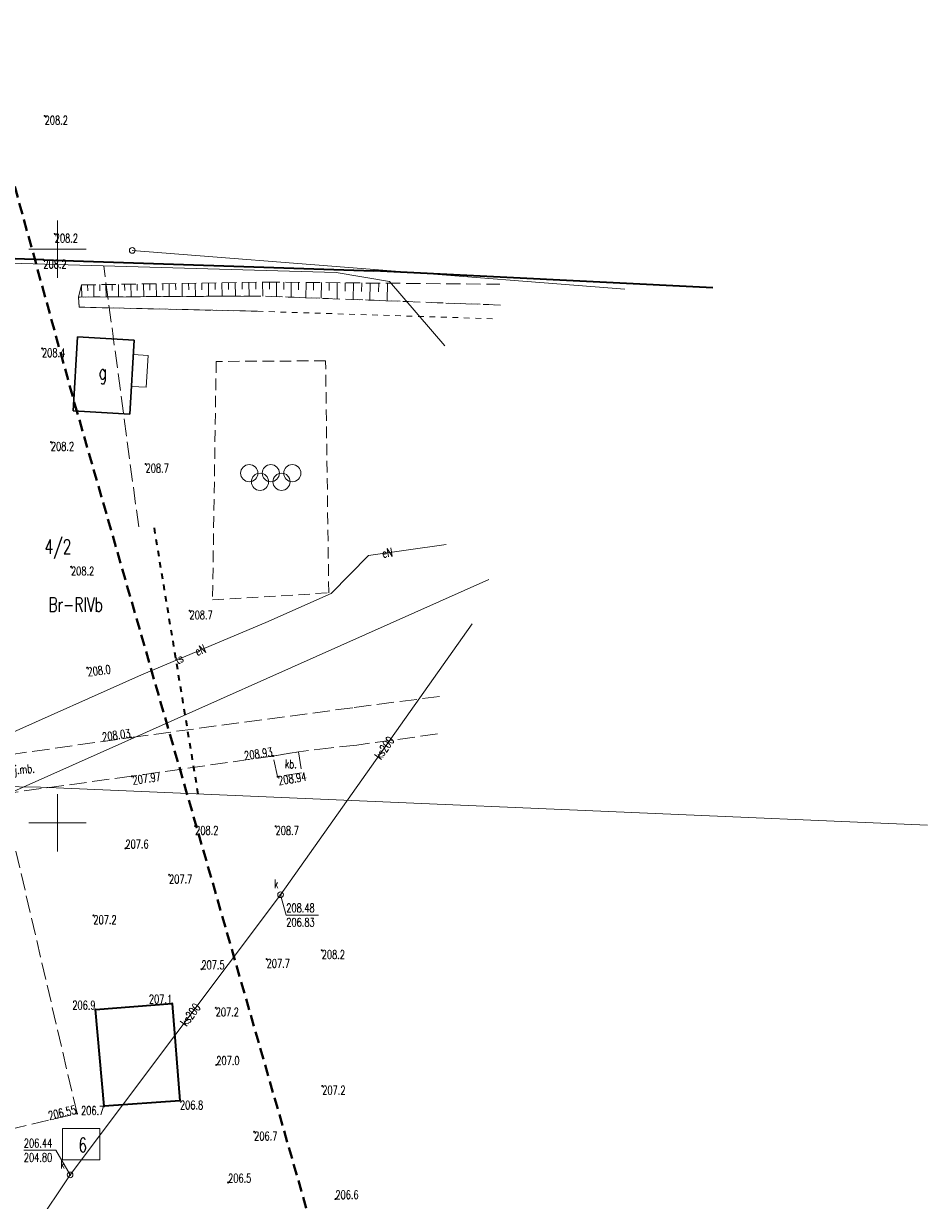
# Model space of a CAD drawing. Header units: metres. Extents: x 7496982 to 7497528, y 5603168 to 5605598.
# Tile 10 of 74: x 7497447 to 7497526, y 5603317 to 5603420. Entities that reach past the tile are written whole.
import ezdxf
from ezdxf.enums import TextEntityAlignment as Align

# ---------------------------------------------------------------- set-up
doc = ezdxf.new("R2010")
doc.units = ezdxf.units.M
doc.header["$MEASUREMENT"] = 0
for name, pattern in [('1', [0]), ('1_SUEP_A', [0]), ('1_SUKP', [0]), ('1_SUTP_A', [0]), ('1_SUTP_B', [0]), ('1_SUWP', [0]), ('2', [1.5, 1, -0.5]), ('2_1', [0]), ('2_OTKJ', [2, 1.5, -0.5]), ('2_OTKU', [2, 1.5, -0.5]), ('2_OTOO', [0]), ('2_OTRK', [1.75, 1.25, -0.5]), ('2_OTRKG', [1.75, 1.25, -0.5]), ('2_OTSP', [1.5, 1, -0.5]), ('2_OTWM', [1, 0.5, -0.5]), ('2_OTWM_A', [2, 1, -1]), ('4', [2.5, 1.5, -1]), ('BUD', [0]), ('GDE', [0]), ('GUK', [2, 1.5, -0.5]), ('GUZ', [1, 0.5, -0.5]), ('KOR', [0])]:
    doc.linetypes.add(name, pattern=pattern)
doc.layers.get('0').update_dxf_attribs({"color": 250, "linetype": 'CONTINUOUS', "lineweight": 100})
for name, color, linetype, lineweight in [('2_granice działek', 6, 'CONTINUOUS', 20), ('_MAPA_L_0', 7, '1', 18), ('EBTPO_L_2', 154, '1', 18), ('EBUOA_T_1', 14, 'CONTINUOUS', 25), ('EBUPP_L_1', 250, 'BUD', 30), ('EDZPD_L_0', 3, 'GDE', 18), ('EDZTD_T_0', 3, 'CONTINUOUS', 18), ('EKLPK_L_0', 90, 'GUK', 18), ('EKLTK_T_0', 90, 'CONTINUOUS', 25), ('EUZPU_L_0', 90, '4', 18), ('EUZPU_L_3', 7, 'KOR', 18), ('EUZPU_L_7', 7, 'KOR', 18), ('OTK_E_T_0', 7, 'CONTINUOUS', 0), ('OTK_E_T_3', 7, 'CONTINUOUS', 0), ('OTK_L_0', 7, '2_OTKJ', 18), ('OTK_L_4', 7, '2_OTKU', 18), ('OTO_L_0', 7, '2_OTOO', 35), ('OTR_L_1', 7, '2_OTRK', 18), ('OTR_T_0', 7, 'CONTINUOUS', 18), ('OTR_T_1', 7, 'CONTINUOUS', 18), ('OTS_L_1', 7, '2_OTSP', 18), ('OTW_L_3', 7, '2_OTWM_A', 18), ('SUEP_E_T_0', 1, 'CONTINUOUS', 0), ('SUEP_L_0', 1, '1_SUEP_A', 18), ('SUK_E_T_4', 34, 'CONTINUOUS', 0), ('SUK_T_3', 34, 'CONTINUOUS', 18), ('SUKP_E_T_0', 34, 'CONTINUOUS', 0), ('SUKP_L_0', 34, '1_SUKP', 18), ('SUKR_T_0', 34, 'CONTINUOUS', 18), ('SUP_T_2', 7, 'CONTINUOUS', 18), ('SUTP_E_T_0', 30, 'CONTINUOUS', 0), ('SUTP_L_0', 30, '1_SUTP_A', 18), ('SUWP_L_0', 5, '1_SUWP', 18), ('ZAKRES_L_0', 1, '2', 40), ('ZAKRES_L_0_a', 1, '2', 40)]:
    doc.layers.add(name, color=color, linetype=linetype, lineweight=lineweight)
doc.styles.get("Standard").update_dxf_attribs({"font": 'Simplex.SHX', "width": 0.75})

# ---------------------------------------------------------------- blocks, each defined once
blk = doc.blocks.new('2_OTSP')
at = {"linetype": 'Continuous'}
for centre in [(-1.875, 0.4845), (0, 0.4845), (1.875, 0.4845), (-0.9375, -0.2655), (0.9375, -0.2655)]:
    blk.add_circle(centre, 0.75, dxfattribs=at)
blk = doc.blocks.new('1_SUKS')
at = {"linetype": 'Continuous'}
blk.add_circle((0, 0), 0.25, dxfattribs=at)
blk = doc.blocks.new('1_SUPP')
at = {"linetype": 'Continuous'}
blk.add_circle((0, 0), 0.25, dxfattribs=at)
blk = doc.blocks.new('1_SUPS')
at = {"linetype": 'Continuous'}
blk.add_circle((0, 0), 0.0625, dxfattribs=at)
blk = doc.blocks.new('2_OTRS')
at = {"linetype": 'Continuous'}
blk.add_circle((0, 0), 0.045, dxfattribs=at)
blk = doc.blocks.new('2_OTRN')
at = {"linetype": 'Continuous'}
blk.add_circle((0, 0), 0.045, dxfattribs=at)

msp = doc.modelspace()

# ---------------------------------------------------------------- linework, layer by layer
at = {"layer": '2_granice działek'}
msp.add_lwpolyline([(7497450.41239, 5603323.33794), (7497453.68546, 5603323.33794), (7497453.68546, 5603320.61213), (7497450.41239, 5603320.61213)], close=True, dxfattribs=at)
at = {"layer": '_MAPA_L_0', "linetype": '1'}
for p, q in [((7497450, 5603397.5), (7497450, 5603402.5)), ((7497447.5, 5603400), (7497452.5, 5603400)), ((7497450, 5603347.5), (7497450, 5603352.5)), ((7497447.5, 5603350), (7497452.5, 5603350))]:
    msp.add_line(p, q, dxfattribs=at)
at = {"layer": 'EBTPO_L_2', "linetype": '1'}
for p, q in [((7497456.59244, 5603390.81112), (7497457.88647, 5603390.73708)), ((7497457.88647, 5603390.73708), (7497457.728, 5603387.967)), ((7497456.43396, 5603388.04103), (7497457.728, 5603387.967))]:
    msp.add_line(p, q, dxfattribs=at)
at = {"layer": 'EBUPP_L_1', "linetype": 'BUD'}
for p, q in [((7497451.348, 5603385.904), (7497451.717, 5603392.354)), ((7497451.717, 5603392.354), (7497456.66451, 5603392.07096)), ((7497456.66451, 5603392.07096), (7497456.29551, 5603385.62096)), ((7497456.29551, 5603385.62096), (7497451.348, 5603385.904))]:
    msp.add_line(p, q, dxfattribs=at)
at = {"layer": 'EDZPD_L_0', "linetype": '1'}
msp.add_line((7497416.36, 5603353.61), (7497448.51, 5603353.1), dxfattribs=at)
at = {"layer": 'EDZPD_L_0', "linetype": 'GDE'}
msp.add_line((7497525.82, 5603349.79), (7497448.51, 5603353.1), dxfattribs=at)
at = {"layer": 'EKLPK_L_0', "linetype": 'GUK'}
msp.add_line((7497457.06391, 5603375.78694), (7497454.01377, 5603398.53837), dxfattribs=at)
at = {"layer": 'EUZPU_L_0', "linetype": 'GUZ', "lineweight": 35}
msp.add_line((7497458.40132, 5603375.71306), (7497462.2295, 5603352.51415), dxfattribs=at)
at = {"layer": 'EUZPU_L_3', "linetype": '1'}
for p, q in [((7497467.72, 5603395.92), (7497451.83, 5603395.83)), ((7497451.87, 5603394.95), (7497467.42, 5603394.59))]:
    msp.add_line(p, q, dxfattribs=at)
at = {"layer": 'EUZPU_L_7', "linetype": '1'}
msp.add_line((7497451.87, 5603394.95), (7497451.83, 5603395.83), dxfattribs=at)
at = {"layer": 'OTK_L_0', "linetype": '2_OTKJ'}
for p, q in [((7497456.39, 5603357.44), (7497475.847, 5603360.05)), ((7497475.847, 5603360.05), (7497483.32, 5603361.022)), ((7497437.891, 5603354.808), (7497456.39, 5603357.44)), ((7497483.122, 5603357.74), (7497476.065, 5603356.772)), ((7497471.009, 5603356.182), (7497468.77, 5603355.818)), ((7497473.849, 5603356.541), (7497471.009, 5603356.182)), ((7497476.065, 5603356.772), (7497473.849, 5603356.541)), ((7497468.77, 5603355.818), (7497456.48, 5603354.06)), ((7497456.48, 5603354.06), (7497439.24, 5603351.701))]:
    msp.add_line(p, q, dxfattribs=at)
at = {"layer": 'OTK_L_4', "linetype": '2_OTKU'}
for p, q in [((7497468.77, 5603355.818), (7497471.009, 5603356.182)), ((7497471.009, 5603356.182), (7497471.268, 5603354.354)), ((7497469.171, 5603354.021), (7497468.77, 5603355.818)), ((7497471.268, 5603354.354), (7497469.171, 5603354.021)), ((7497451.69, 5603324.649), (7497445.882, 5603349.595)), ((7497428.292, 5603319.106), (7497451.69, 5603324.649))]:
    msp.add_line(p, q, dxfattribs=at)
at = {"layer": 'OTO_L_0', "linetype": '2_OTOO'}
for p, q in [((7497448.76, 5603399.077), (7497432.193, 5603399.677)), ((7497448.76, 5603399.077), (7497477.574, 5603398.117)), ((7497507.1, 5603396.63), (7497477.574, 5603398.117)), ((7497453.304, 5603333.726), (7497459.979, 5603334.254)), ((7497454.066, 5603325.28), (7497453.304, 5603333.726)), ((7497459.979, 5603334.254), (7497460.662, 5603325.767)), ((7497460.662, 5603325.767), (7497454.066, 5603325.28))]:
    msp.add_line(p, q, dxfattribs=at)
at = {"layer": 'OTR_L_1', "linetype": '2_OTRKG'}
for p, q in [((7497452.08, 5603396.89), (7497468.12, 5603397.13)), ((7497468.12, 5603397.13), (7497488.54, 5603396.95))]:
    msp.add_line(p, q, dxfattribs=at)
at = {"layer": 'OTR_L_1', "linetype": '2_1'}
for p, q in [((7497458.03895, 5603396.97916), (7497458.04728, 5603396.42221)), ((7497458.5959, 5603396.98749), (7497458.61264, 5603395.86842)), ((7497459.15544, 5603396.99587), (7497459.16385, 5603396.43373)), ((7497459.71758, 5603397.00428), (7497459.73448, 5603395.87477)), ((7497460.28233, 5603397.01273), (7497460.29082, 5603396.44535)), ((7497460.84971, 5603397.02122), (7497460.86677, 5603395.88118)), ((7497461.41973, 5603397.02975), (7497461.4283, 5603396.45708)), ((7497461.99239, 5603397.03832), (7497462.00961, 5603395.88766)), ((7497462.56772, 5603397.04692), (7497462.57637, 5603396.46892)), ((7497463.14573, 5603397.05557), (7497463.1631, 5603395.89419)), ((7497463.72642, 5603397.06426), (7497463.73515, 5603396.48087)), ((7497464.30981, 5603397.07299), (7497464.32735, 5603395.90078)), ((7497464.89591, 5603397.08176), (7497464.90472, 5603396.49293)), ((7497465.48474, 5603397.09057), (7497465.50244, 5603395.90744)), ((7497466.0763, 5603397.09942), (7497466.0852, 5603396.50511)), ((7497466.67062, 5603397.10831), (7497466.68849, 5603395.91416)), ((7497467.2677, 5603397.11725), (7497467.27667, 5603396.51739)), ((7497467.86755, 5603397.12622), (7497467.88569, 5603395.91373)), ((7497468.47382, 5603397.12688), (7497468.46838, 5603396.50938)), ((7497469.09133, 5603397.12144), (7497469.08028, 5603395.86851)), ((7497469.71779, 5603397.11592), (7497469.71219, 5603396.48036)), ((7497470.35335, 5603397.11031), (7497470.34198, 5603395.82075)), ((7497470.99813, 5603397.10463), (7497470.99236, 5603396.45049)), ((7497471.65227, 5603397.09886), (7497471.64057, 5603395.77159)), ((7497472.31591, 5603397.09301), (7497472.30997, 5603396.41975)), ((7497472.98917, 5603397.08708), (7497472.97713, 5603395.721)), ((7497473.67221, 5603397.08106), (7497473.6661, 5603396.3881)), ((7497474.36517, 5603397.07495), (7497474.35277, 5603395.66893)), ((7497475.06818, 5603397.06875), (7497475.06189, 5603396.35554)), ((7497475.78139, 5603397.06247), (7497475.76864, 5603395.61533)), ((7497476.50496, 5603397.05609), (7497476.49849, 5603396.32202)), ((7497477.23903, 5603397.04962), (7497477.2259, 5603395.56017)), ((7497477.98375, 5603397.04305), (7497477.97709, 5603396.28752)), ((7497478.73928, 5603397.03639), (7497478.72577, 5603395.50339)), ((7497452.08, 5603396.89), (7497452.09584, 5603395.83151)), ((7497452.60925, 5603396.89792), (7497452.6172, 5603396.36621)), ((7497453.14095, 5603396.90587), (7497453.15694, 5603395.83752)), ((7497453.67513, 5603396.91387), (7497453.68316, 5603396.3772)), ((7497454.2118, 5603396.9219), (7497454.22793, 5603395.84358)), ((7497454.75095, 5603396.92996), (7497454.75906, 5603396.3883)), ((7497455.29262, 5603396.93807), (7497455.3089, 5603395.8497)), ((7497455.8368, 5603396.94621), (7497455.84498, 5603396.3995)), ((7497456.38351, 5603396.95439), (7497456.39995, 5603395.85588)), ((7497456.93277, 5603396.96261), (7497456.94102, 5603396.4108)), ((7497457.48457, 5603396.97087), (7497457.50116, 5603395.86212))]:
    msp.add_line(p, q, dxfattribs=at)
at = {"layer": 'OTR_L_1', "linetype": '2_OTRK'}
for p, q in [((7497451.83, 5603395.83), (7497452.08, 5603396.89)), ((7497467.72, 5603395.92), (7497451.83, 5603395.83)), ((7497488.59, 5603395.13), (7497467.72, 5603395.92))]:
    msp.add_line(p, q, dxfattribs=at)
at = {"layer": 'OTS_L_1', "linetype": '2_OTSP'}
for p, q in [((7497463.82, 5603390.22), (7497463.5, 5603369.44)), ((7497473.36, 5603390.27), (7497463.82, 5603390.22)), ((7497473.63, 5603370.04), (7497473.36, 5603390.27)), ((7497463.5, 5603369.44), (7497473.63, 5603370.04))]:
    msp.add_line(p, q, dxfattribs=at)
at = {"layer": 'OTW_L_3', "linetype": '2_OTWM'}
for p, q in [((7497467.72, 5603395.92), (7497451.83, 5603395.83)), ((7497451.87, 5603394.95), (7497451.83, 5603395.83)), ((7497451.87, 5603394.95), (7497467.42, 5603394.59)), ((7497488.59, 5603395.13), (7497467.72, 5603395.92)), ((7497467.42, 5603394.59), (7497488.16, 5603393.93))]:
    msp.add_line(p, q, dxfattribs=at)
at = {"layer": 'SUEP_L_0', "linetype": '1_SUEP_A'}
for p, q in [((7497403.33348, 5603400.00443), (7497474.28908, 5603397.96903)), ((7497474.28908, 5603397.96903), (7497478.92051, 5603397.18415)), ((7497478.92051, 5603397.18415), (7497483.7374, 5603391.57892)), ((7497483.879, 5603374.245), (7497477.083, 5603373.305)), ((7497477.083, 5603373.305), (7497473.85, 5603370)), ((7497473.85, 5603370), (7497468.145, 5603367.467)), ((7497468.145, 5603367.467), (7497457.316, 5603362.896)), ((7497457.316, 5603362.896), (7497445.086, 5603357.444))]:
    msp.add_line(p, q, dxfattribs=at)
at = {"layer": 'SUKP_L_0', "linetype": '1_SUKP'}
for p, q in [((7497469.42973, 5603343.72729), (7497486.12503, 5603367.3388)), ((7497451.08514, 5603319.30383), (7497469.42973, 5603343.72729)), ((7497435.32991, 5603295.72338), (7497451.08514, 5603319.30383))]:
    msp.add_line(p, q, dxfattribs=at)
at = {"layer": 'SUKR_T_0', "linetype": 'Continuous', "lineweight": 0}
for p, q in [((7497469.42973, 5603343.72729), (7497469.93094, 5603341.94754)), ((7497469.93094, 5603341.94754), (7497472.72663, 5603341.94754)), ((7497447.05222, 5603321.4438), (7497449.84792, 5603321.4438)), ((7497451.08514, 5603319.30383), (7497449.84792, 5603321.4438))]:
    msp.add_line(p, q, dxfattribs=at)
at = {"layer": 'SUTP_L_0', "linetype": '1_SUTP_B'}
msp.add_line((7497499.44743, 5603396.51928), (7497456.50212, 5603399.89979), dxfattribs=at)
at = {"layer": 'SUTP_L_0', "linetype": '1_SUTP_A'}
for p, q in [((7497483.879, 5603374.245), (7497477.083, 5603373.305)), ((7497477.083, 5603373.305), (7497473.85, 5603370)), ((7497473.85, 5603370), (7497468.145, 5603367.467)), ((7497468.145, 5603367.467), (7497457.316, 5603362.896)), ((7497457.316, 5603362.896), (7497445.086, 5603357.444))]:
    msp.add_line(p, q, dxfattribs=at)
at = {"layer": 'SUWP_L_0', "linetype": '1_SUWP'}
msp.add_line((7497487.6, 5603371.2), (7497422.276, 5603342.13406), dxfattribs=at)
at = {"layer": 'ZAKRES_L_0', "linetype": '2'}
for p, q in [((7497421.11966, 5603496.56647), (7497451.47754, 5603386.55397)), ((7497451.47754, 5603386.55397), (7497483.0411, 5603276.93788))]:
    msp.add_line(p, q, dxfattribs=at)
at = {"layer": 'ZAKRES_L_0_a', "linetype": '2'}
for p, q in [((7497421.11966, 5603496.56647), (7497451.47754, 5603386.55397)), ((7497451.47754, 5603386.55397), (7497483.0411, 5603276.93788))]:
    msp.add_line(p, q, dxfattribs=at)

# ---------------------------------------------------------------- block references
at = {"layer": 'OTR_T_0'}
for p, rotation in [((7497456.39, 5603357.44), 7.932134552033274), ((7497468.77, 5603355.818), 8.140537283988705), ((7497456.48, 5603354.06), 8.183758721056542), ((7497469.171, 5603354.021), 9.02313432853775), ((7497451.69, 5603324.649), 13.32771078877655)]:
    msp.add_blockref('2_OTRS', p, dxfattribs=dict(at, rotation=rotation))
at = {"layer": 'OTR_T_1'}
for p in [(7497448.86972, 5603411.61748), (7497449.75024, 5603401.32833), (7497448.76, 5603399.077), (7497448.639, 5603391.347), (7497449.41, 5603383.185), (7497457.6675, 5603381.28489), (7497451.165, 5603372.322), (7497461.49671, 5603368.48686), (7497461.98727, 5603349.71122), (7497468.99913, 5603349.69629), (7497455.91, 5603347.77), (7497459.71066, 5603345.46775), (7497453.11882, 5603341.92391), (7497473.02137, 5603338.88699), (7497468.2159, 5603338.11283), (7497462.53, 5603337.23), (7497453.304, 5603333.726), (7497459.979, 5603334.254), (7497463.77847, 5603333.87665), (7497463.83, 5603328.89), (7497473.06697, 5603327.06045), (7497454.066, 5603325.28), (7497460.662, 5603325.767), (7497467.1305, 5603323.06454), (7497464.86, 5603318.64), (7497474.21, 5603317.2)]:
    msp.add_blockref('2_OTRN', p, dxfattribs=at)
at = {"layer": 'OTR_T_1', "rotation": 7.037598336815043}
msp.add_blockref('2_OTRN', (7497452.563, 5603363.518), dxfattribs=at)
at = {"layer": 'OTS_L_1'}
msp.add_blockref('2_OTSP', (7497468.5775, 5603379.9925), dxfattribs=at)
at = {"layer": 'SUK_T_3'}
for p in [(7497469.42973, 5603343.72729), (7497451.08514, 5603319.30383)]:
    msp.add_blockref('1_SUKS', p, dxfattribs=at)
at = {"layer": 'SUKR_T_0'}
for p in [(7497469.42973, 5603343.72729), (7497451.08514, 5603319.30383)]:
    msp.add_blockref('1_SUPS', p, dxfattribs=at)
at = {"layer": 'SUP_T_2'}
msp.add_blockref('1_SUPP', (7497456.50212, 5603399.89979), dxfattribs=at)

# ---------------------------------------------------------------- texts
at = {"layer": 'EBUOA_T_1', "width": 0.7}
msp.add_text('g', height=1.25001, dxfattribs=at).set_placement((7497453.57229, 5603389.91638), align=Align.TOP_LEFT)
at = {"layer": 'EDZTD_T_0', "width": 0.7}
for s, p in [('4/2', (7497448.86757, 5603374.68247)), ('6', (7497451.80899, 5603322.52506))]:
    msp.add_text(s, height=1.25001, dxfattribs=at).set_placement(p, align=Align.TOP_LEFT)
at = {"layer": 'EKLTK_T_0', "width": 0.7}
msp.add_text('Br-RIVb', height=1.25001, dxfattribs=at).set_placement((7497449.20513, 5603369.65124), align=Align.TOP_LEFT)
at = {"layer": 'OTK_E_T_0', "lineweight": 9, "width": 0.7}
msp.add_text('j.mb.', height=0.75, rotation=4.7078481, dxfattribs=at).set_placement((7497447.11654, 5603354.56484), align=Align.MIDDLE)
at = {"layer": 'OTK_E_T_3', "lineweight": 9, "width": 0.7}
msp.add_text('kb.', height=0.75, rotation=359.1696845, dxfattribs=at).set_placement((7497470.33165, 5603355.12012), align=Align.MIDDLE)
at = {"layer": 'OTR_T_0', "lineweight": 9, "width": 0.7}
for s, rotation, p in [('208.03', 7.9321346, (7497456.39, 5603357.44)), ('208.93', 8.1405373, (7497468.77, 5603355.818)), ('206.55', 13.3277108, (7497451.69, 5603324.649))]:
    msp.add_text(s, height=0.75, rotation=rotation, dxfattribs=at).set_placement(p, align=Align.RIGHT)
for s, rotation, p in [('207.97', 8.1837587, (7497456.48, 5603354.06)), ('208.94', 9.0231343, (7497469.171, 5603354.021))]:
    msp.add_text(s, height=0.75, rotation=rotation, dxfattribs=at).set_placement(p, align=Align.TOP_LEFT)
at = {"layer": 'OTR_T_1', "lineweight": 9, "width": 0.7}
for s, p in [('208.2', (7497448.86972, 5603411.61748)), ('208.2', (7497449.75024, 5603401.32833)), ('208.2', (7497448.76, 5603399.077)), ('208.4', (7497448.639, 5603391.347)), ('208.2', (7497449.41, 5603383.185)), ('208.7', (7497457.6675, 5603381.28489)), ('208.2', (7497451.165, 5603372.322)), ('208.7', (7497461.49671, 5603368.48686)), ('208.2', (7497461.98727, 5603349.71122)), ('208.7', (7497468.99913, 5603349.69629)), ('207.7', (7497459.71066, 5603345.46775)), ('207.2', (7497453.11882, 5603341.92391)), ('208.2', (7497473.02137, 5603338.88699)), ('207.7', (7497468.2159, 5603338.11283)), ('207.2', (7497463.77847, 5603333.87665)), ('207.2', (7497473.06697, 5603327.06045)), ('206.8', (7497460.662, 5603325.767)), ('206.7', (7497467.1305, 5603323.06454))]:
    msp.add_text(s, height=0.75, dxfattribs=at).set_placement(p, align=Align.TOP_LEFT)
msp.add_text('208.0', height=0.75, rotation=7.0375983, dxfattribs=at).set_placement((7497452.563, 5603363.518), align=Align.TOP_LEFT)
for s, p in [('207.6', (7497455.91, 5603347.77)), ('207.5', (7497462.53, 5603337.23)), ('207.0', (7497463.83, 5603328.89)), ('206.5', (7497464.86, 5603318.64)), ('206.6', (7497474.21, 5603317.2))]:
    msp.add_text(s, height=0.75, dxfattribs=at).set_placement(p)
for s, p in [('206.9', (7497453.304, 5603333.726)), ('207.1', (7497459.979, 5603334.254))]:
    msp.add_text(s, height=0.75, dxfattribs=at).set_placement(p, align=Align.RIGHT)
msp.add_text('206.7', height=0.75, dxfattribs=at).set_placement((7497454.066, 5603325.28), align=Align.TOP_RIGHT)
at = {"layer": 'SUEP_E_T_0', "lineweight": 9, "width": 0.7}
for rotation, p in [(7.8750068, (7497478.74351, 5603373.53468)), (22.8850032, (7497462.44025, 5603365.05898))]:
    msp.add_text('eN', height=0.75, rotation=rotation, dxfattribs=at).set_placement(p, align=Align.MIDDLE)
at = {"layer": 'SUK_E_T_4', "lineweight": 9, "width": 0.7}
for p in [(7497468.85676, 5603344.29466), (7497450.23603, 5603319.86072)]:
    msp.add_text('k', height=0.75, dxfattribs=at).set_placement(p)
at = {"layer": 'SUKP_E_T_0', "lineweight": 9, "width": 0.7}
for rotation, p in [(54.7364976, (7497478.47801, 5603356.52393)), (53.0896024, (7497461.5711, 5603333.26453))]:
    msp.add_text('ks200', height=0.75, rotation=rotation, dxfattribs=at).set_placement(p, align=Align.MIDDLE)
at = {"layer": 'SUKR_T_0', "lineweight": 9, "width": 0.7}
for s, p in [('208.48', (7497469.93094, 5603342.94754)), ('206.83', (7497469.93094, 5603341.69754)), ('206.44', (7497447.05222, 5603322.4438)), ('204.80', (7497447.05222, 5603321.1938))]:
    msp.add_text(s, height=0.75, dxfattribs=at).set_placement(p, align=Align.TOP_LEFT)
at = {"layer": 'SUTP_E_T_0', "lineweight": 9, "width": 0.7}
msp.add_text('ts', height=0.75, rotation=29.8699918, dxfattribs=at).set_placement((7497460.58117, 5603364.27425), align=Align.MIDDLE)

doc.saveas('drawing.dxf')
